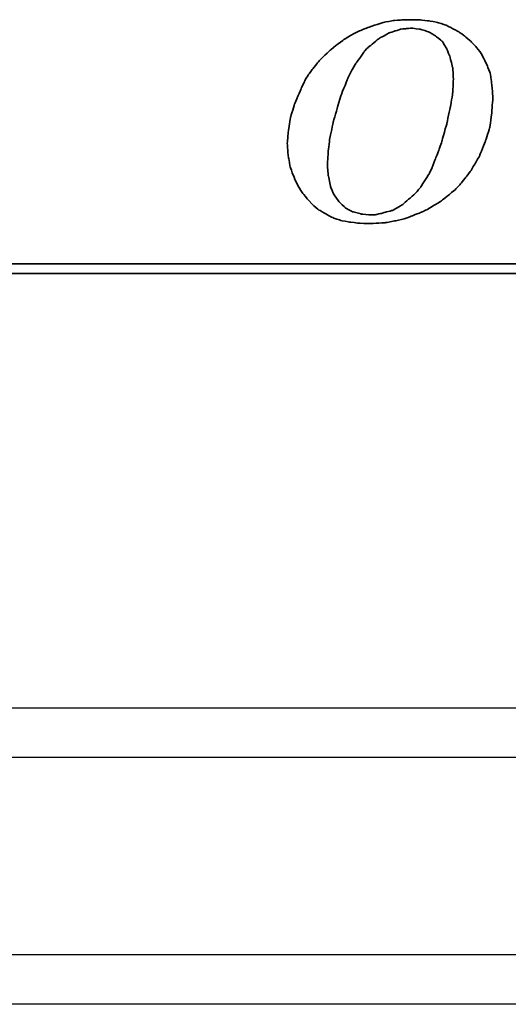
# Model space of a CAD drawing. Header units: millimetres. Extents: x 452 to 870, y -237 to -81.
# Tile 33 of 50: x 764 to 779, y -210 to -180. Entities that reach past the tile are written whole.
import ezdxf

# ---------------------------------------------------------------- set-up
doc = ezdxf.new("R2010")
doc.units = ezdxf.units.MM
for name, color, linetype in [('2', 7, 'CONTINUOUS'), ('DIM', 4, 'CONTINUOUS'), ('layer 1', 7, 'CONTINUOUS'), ('OUT', 3, 'CONTINUOUS')]:
    doc.layers.add(name, color=color, linetype=linetype)

# ---------------------------------------------------------------- blocks, each defined once
blk = doc.blocks.new('TBI MOTION logo(完整正式版)')
at = {"layer": 'layer 1', "color": 22, "lineweight": 35}
for points, knots in [([(-11.34375, -6.98375), (-11.34375, -6.98375), (-10.91375, -7.43875), (-10.91375, -7.43875), (-10.91375, -7.43875), (-10.91375, -7.43875), (-10.38625, -7.87125), (-10.38625, -7.87125), (-10.38625, -7.87125), (-10.38625, -7.87125), (-9.81125, -8.20375), (-9.81125, -8.20375), (-9.81125, -8.20375), (-9.81125, -8.20375), (-9.21125, -8.51875), (-9.21125, -8.51875), (-9.21125, -8.51875), (-9.21125, -8.51875), (-8.51625, -8.75875), (-8.51625, -8.75875), (-8.51625, -8.75875), (-8.51625, -8.75875), (-7.77125, -8.90375), (-7.77125, -8.90375), (-7.77125, -8.90375), (-7.77125, -8.90375), (-6.97875, -8.99875), (-6.97875, -8.99875), (-6.97875, -8.99875), (-6.97875, -8.99875), (-6.14125, -9.02375), (-6.14125, -9.02375), (-6.14125, -9.02375), (-6.14125, -9.02375), (-5.37125, -8.99875), (-5.37125, -8.99875), (-5.37125, -8.99875), (-5.37125, -8.99875), (-4.65375, -8.94875), (-4.65375, -8.94875), (-4.65375, -8.94875), (-4.65375, -8.94875), (-3.93375, -8.80625), (-3.93375, -8.80625), (-3.93375, -8.80625), (-3.93375, -8.80625), (-3.21375, -8.66375), (-3.21375, -8.66375), (-3.21375, -8.66375), (-3.21375, -8.66375), (-2.49375, -8.39875), (-2.49375, -8.39875), (-2.49375, -8.39875), (-2.49375, -8.39875), (-1.79875, -8.13375), (-1.79875, -8.13375), (-1.79875, -8.13375), (-1.79875, -8.13375), (-1.17375, -7.84375), (-1.17375, -7.84375), (-1.17375, -7.84375), (-1.17375, -7.84375), (-0.52375, -7.46375), (-0.52375, -7.46375), (-0.52375, -7.46375), (-0.52375, -7.46375), (0.10124, -7.07875), (0.10124, -7.07875), (0.10124, -7.07875), (0.10124, -7.07875), (0.67625, -6.62375), (0.67625, -6.62375), (0.67625, -6.62375), (0.67625, -6.62375), (1.24874, -6.14375), (1.24874, -6.14375), (1.24874, -6.14375), (1.24874, -6.14375), (1.72874, -5.64125), (1.72874, -5.64125), (1.72874, -5.64125), (1.72874, -5.64125), (2.18624, -5.06375), (2.18624, -5.06375), (2.18624, -5.06375), (2.18624, -5.06375), (2.61625, -4.48874), (2.61625, -4.48874), (2.61625, -4.48874), (2.61625, -4.48874), (3.00125, -3.83874), (3.00125, -3.83874), (3.00125, -3.83874), (3.00125, -3.83874), (3.36124, -3.21374), (3.36124, -3.21374), (3.36124, -3.21374), (3.36124, -3.21374), (3.84374, -1.99125), (3.84374, -1.99125), (3.84374, -1.99125), (3.84374, -1.99125), (4.22625, -0.81875), (4.22625, -0.81875), (4.22625, -0.81875), (4.22625, -0.81875), (4.39125, 0.45624), (4.39125, 0.45624), (4.39125, 0.45624), (4.39125, 0.45624), (4.48874, 1.70124), (4.48874, 1.70124), (4.48874, 1.70124), (4.48874, 1.70124), (4.43874, 2.44625), (4.43874, 2.44625), (4.43874, 2.44625), (4.43874, 2.44625), (4.36874, 3.14125), (4.36874, 3.14125), (4.36874, 3.14125), (4.36874, 3.14125), (4.25125, 3.81125), (4.25125, 3.81125), (4.25125, 3.81125), (4.25125, 3.81125), (4.03124, 4.41125), (4.03124, 4.41125), (4.03124, 4.41125), (4.03124, 4.41125), (3.74374, 5.01125), (3.74374, 5.01125), (3.74374, 5.01125), (3.74374, 5.01125), (3.43124, 5.58875), (3.43124, 5.58875), (3.43124, 5.58875), (3.43124, 5.58875), (3.02625, 6.09125), (3.02625, 6.09125), (3.02625, 6.09125), (3.02625, 6.09125), (2.59374, 6.54875), (2.59374, 6.54875), (2.59374, 6.54875), (2.59374, 6.54875), (2.09124, 6.98125), (2.09124, 6.98125), (2.09124, 6.98125), (2.09124, 6.98125), (1.56124, 7.36625), (1.56124, 7.36625), (1.56124, 7.36625), (1.56124, 7.36625), (0.98624, 7.67625), (0.98624, 7.67625), (0.98624, 7.67625), (0.98624, 7.67625), (0.38624, 7.96375), (0.38624, 7.96375), (0.38624, 7.96375), (0.38624, 7.96375), (-0.25875, 8.15625), (-0.25875, 8.15625), (-0.25875, 8.15625), (-0.25875, 8.15625), (-0.98125, 8.30125), (-0.98125, 8.30125), (-0.98125, 8.30125), (-0.98125, 8.30125), (-1.70124, 8.37125), (-1.70124, 8.37125), (-1.70124, 8.37125), (-1.70124, 8.37125), (-2.49375, 8.39624), (-2.49375, 8.39624), (-2.49375, 8.39624), (-2.49375, 8.39624), (-3.28625, 8.37125), (-3.28625, 8.37125), (-3.28625, 8.37125), (-3.28625, 8.37125), (-4.05125, 8.32125), (-4.05125, 8.32125), (-4.05125, 8.32125), (-4.05125, 8.32125), (-4.77375, 8.18125), (-4.77375, 8.18125), (-4.77375, 8.18125), (-4.77375, 8.18125), (-5.51625, 7.96375), (-5.51625, 7.96375), (-5.51625, 7.96375), (-5.51625, 7.96375), (-6.21125, 7.72625), (-6.21125, 7.72625), (-6.21125, 7.72625), (-6.21125, 7.72625), (-6.92875, 7.43625), (-6.92875, 7.43625), (-6.92875, 7.43625), (-6.92875, 7.43625), (-7.57875, 7.10125), (-7.57875, 7.10125), (-7.57875, 7.10125), (-7.57875, 7.10125), (-8.24875, 6.69125), (-8.24875, 6.69125), (-8.24875, 6.69125), (-8.24875, 6.69125), (-8.84875, 6.26125), (-8.84875, 6.26125), (-8.84875, 6.26125), (-8.84875, 6.26125), (-9.42625, 5.78125), (-9.42625, 5.78125), (-9.42625, 5.78125), (-9.42625, 5.78125), (-9.95375, 5.30125), (-9.95375, 5.30125), (-9.95375, 5.30125), (-9.95375, 5.30125), (-10.43375, 4.79624), (-10.43375, 4.79624), (-10.43375, 4.79624), (-10.43375, 4.79624), (-10.88875, 4.22125), (-10.88875, 4.22125), (-10.88875, 4.22125), (-10.88875, 4.22125), (-11.29875, 3.69375), (-11.29875, 3.69375), (-11.29875, 3.69375), (-11.29875, 3.69375), (-11.63375, 3.09125), (-11.63375, 3.09125), (-11.63375, 3.09125), (-11.63375, 3.09125), (-11.91875, 2.49625), (-11.91875, 2.49625), (-11.91875, 2.49625), (-11.91875, 2.49625), (-12.44875, 1.24625), (-12.44875, 1.24625), (-12.44875, 1.24625), (-12.44875, 1.24625), (-12.80875, 0.06874), (-12.80875, 0.06874), (-12.80875, 0.06874), (-12.80875, 0.06874), (-12.99875, -1.07875), (-12.99875, -1.07875), (-12.99875, -1.07875), (-12.99875, -1.07875), (-13.09375, -2.18375), (-13.09375, -2.18375), (-13.09375, -2.18375), (-13.09375, -2.18375), (-13.04875, -2.85375), (-13.04875, -2.85375), (-13.04875, -2.85375), (-13.04875, -2.85375), (-12.97375, -3.50375), (-12.97375, -3.50375), (-12.97375, -3.50375), (-12.97375, -3.50375), (-12.95375, -3.50375), (-12.95375, -3.50375), (-12.95375, -3.50375), (-12.95375, -3.50375), (-12.85375, -4.17375), (-12.85375, -4.17375), (-12.85375, -4.17375), (-12.85375, -4.17375), (-12.63875, -4.77624), (-12.63875, -4.77624), (-12.63875, -4.77624), (-12.63875, -4.77624), (-12.39875, -5.35125), (-12.39875, -5.35125), (-12.39875, -5.35125), (-12.39875, -5.35125), (-12.11375, -5.92875), (-12.11375, -5.92875), (-12.11375, -5.92875), (-12.11375, -5.92875), (-11.75375, -6.45375), (-11.75375, -6.45375), (-11.75375, -6.45375), (-11.75375, -6.45375), (-11.34375, -6.98375), (-11.34375, -6.98375)], [0, 0, 0, 0, 0.01369863, 0.01369863, 0.01369863, 0.01369864, 0.02739726, 0.02739726, 0.02739726, 0.02739727, 0.04109589, 0.04109589, 0.04109589, 0.0410959, 0.05479452, 0.05479452, 0.05479452, 0.05479453, 0.06849315, 0.06849315, 0.06849315, 0.06849316, 0.08219178, 0.08219178, 0.08219178, 0.08219179, 0.09589041, 0.09589041, 0.09589041, 0.09589042, 0.10958904, 0.10958904, 0.10958904, 0.10958905, 0.12328767, 0.12328767, 0.12328767, 0.12328768, 0.1369863, 0.1369863, 0.1369863, 0.13698631, 0.15068493, 0.15068493, 0.15068493, 0.15068494, 0.16438356, 0.16438356, 0.16438356, 0.16438357, 0.17808219, 0.17808219, 0.17808219, 0.1780822, 0.19178082, 0.19178082, 0.19178082, 0.19178083, 0.20547945, 0.20547945, 0.20547945, 0.20547946, 0.21917808, 0.21917808, 0.21917808, 0.21917809, 0.23287671, 0.23287671, 0.23287671, 0.23287672, 0.24657534, 0.24657534, 0.24657534, 0.24657535, 0.26027397, 0.26027397, 0.26027397, 0.26027398, 0.2739726, 0.2739726, 0.2739726, 0.27397261, 0.28767123, 0.28767123, 0.28767123, 0.28767124, 0.30136986, 0.30136986, 0.30136986, 0.30136987, 0.31506849, 0.31506849, 0.31506849, 0.3150685, 0.32876712, 0.32876712, 0.32876712, 0.32876713, 0.34246575, 0.34246575, 0.34246575, 0.34246576, 0.35616438, 0.35616438, 0.35616438, 0.35616439, 0.36986301, 0.36986301, 0.36986301, 0.36986302, 0.38356164, 0.38356164, 0.38356164, 0.38356165, 0.39726027, 0.39726027, 0.39726027, 0.39726028, 0.4109589, 0.4109589, 0.4109589, 0.41095891, 0.42465753, 0.42465753, 0.42465753, 0.42465754, 0.43835616, 0.43835616, 0.43835616, 0.43835617, 0.45205479, 0.45205479, 0.45205479, 0.4520548, 0.46575342, 0.46575342, 0.46575342, 0.46575343, 0.47945205, 0.47945205, 0.47945205, 0.47945206, 0.49315068, 0.49315068, 0.49315068, 0.49315069, 0.50684932, 0.50684932, 0.50684932, 0.50684933, 0.52054795, 0.52054795, 0.52054795, 0.52054796, 0.53424658, 0.53424658, 0.53424658, 0.53424659, 0.54794521, 0.54794521, 0.54794521, 0.54794522, 0.56164384, 0.56164384, 0.56164384, 0.56164385, 0.57534247, 0.57534247, 0.57534247, 0.57534248, 0.5890411, 0.5890411, 0.5890411, 0.58904111, 0.60273973, 0.60273973, 0.60273973, 0.60273974, 0.61643836, 0.61643836, 0.61643836, 0.61643837, 0.63013699, 0.63013699, 0.63013699, 0.630137, 0.64383562, 0.64383562, 0.64383562, 0.64383563, 0.65753425, 0.65753425, 0.65753425, 0.65753426, 0.67123288, 0.67123288, 0.67123288, 0.67123289, 0.68493151, 0.68493151, 0.68493151, 0.68493152, 0.69863014, 0.69863014, 0.69863014, 0.69863015, 0.71232877, 0.71232877, 0.71232877, 0.71232878, 0.7260274, 0.7260274, 0.7260274, 0.72602741, 0.73972603, 0.73972603, 0.73972603, 0.73972604, 0.75342466, 0.75342466, 0.75342466, 0.75342467, 0.76712329, 0.76712329, 0.76712329, 0.7671233, 0.78082192, 0.78082192, 0.78082192, 0.78082193, 0.79452055, 0.79452055, 0.79452055, 0.79452056, 0.80821918, 0.80821918, 0.80821918, 0.80821919, 0.82191781, 0.82191781, 0.82191781, 0.82191782, 0.83561644, 0.83561644, 0.83561644, 0.83561645, 0.84931507, 0.84931507, 0.84931507, 0.84931508, 0.8630137, 0.8630137, 0.8630137, 0.86301371, 0.87671233, 0.87671233, 0.87671233, 0.87671234, 0.89041096, 0.89041096, 0.89041096, 0.89041097, 0.90410959, 0.90410959, 0.90410959, 0.9041096, 0.91780822, 0.91780822, 0.91780822, 0.91780823, 0.93150685, 0.93150685, 0.93150685, 0.93150686, 0.94520548, 0.94520548, 0.94520548, 0.94520549, 0.95890411, 0.95890411, 0.95890411, 0.95890412, 0.97260274, 0.97260274, 0.97260274, 0.97260275, 0.98630137, 0.98630137, 0.98630137, 0.98630138, 1, 1, 1, 1]), ([(-8.77875, 1.03124), (-8.77875, 1.03124), (-8.51625, 1.89625), (-8.51625, 1.89625), (-8.51625, 1.89625), (-8.51625, 1.89625), (-8.20375, 2.66375), (-8.20375, 2.66375), (-8.20375, 2.66375), (-8.20375, 2.66375), (-7.91625, 3.38125), (-7.91625, 3.38125), (-7.91625, 3.38125), (-7.91625, 3.38125), (-7.91625, 3.40624), (-7.91625, 3.40624), (-7.91625, 3.40624), (-7.91625, 3.40624), (-7.57875, 4.07624), (-7.57875, 4.07624), (-7.57875, 4.07624), (-7.57875, 4.07624), (-7.24375, 4.65125), (-7.24375, 4.65125), (-7.24375, 4.65125), (-7.24375, 4.65125), (-7.21875, 4.65125), (-7.21875, 4.65125), (-7.21875, 4.65125), (-7.21875, 4.65125), (-7.21875, 4.67624), (-7.21875, 4.67624), (-7.21875, 4.67624), (-7.21875, 4.67624), (-6.83625, 5.20375), (-6.83625, 5.20375), (-6.83625, 5.20375), (-6.83625, 5.20375), (-6.49875, 5.68625), (-6.49875, 5.68625), (-6.49875, 5.68625), (-6.49875, 5.68625), (-6.49875, 5.70625), (-6.49875, 5.70625), (-6.49875, 5.70625), (-6.49875, 5.70625), (-6.11625, 6.09125), (-6.11625, 6.09125), (-6.11625, 6.09125), (-6.11625, 6.09125), (-6.09125, 6.09125), (-6.09125, 6.09125), (-6.09125, 6.09125), (-6.09125, 6.09125), (-5.27375, 6.76625), (-5.27375, 6.76625), (-5.27375, 6.76625), (-5.27375, 6.76625), (-5.24875, 6.76625), (-5.24875, 6.76625), (-5.24875, 6.76625), (-5.24875, 6.76625), (-5.24875, 6.78625), (-5.24875, 6.78625), (-5.24875, 6.78625), (-5.24875, 6.78625), (-4.38875, 7.26624), (-4.38875, 7.26624), (-4.38875, 7.26624), (-4.38875, 7.26624), (-4.36125, 7.26624), (-4.36125, 7.26624), (-4.36125, 7.26624), (-4.36125, 7.26624), (-3.93375, 7.41125), (-3.93375, 7.41125), (-3.93375, 7.41125), (-3.93375, 7.41125), (-3.47375, 7.55625), (-3.47375, 7.55625), (-3.47375, 7.55625), (-3.47375, 7.55625), (-3.45375, 7.55625), (-3.45375, 7.55625), (-3.45375, 7.55625), (-3.45375, 7.55625), (-3.42875, 7.58124), (-3.42875, 7.58124), (-3.42875, 7.58124), (-3.42875, 7.58124), (-2.97375, 7.62625), (-2.97375, 7.62625), (-2.97375, 7.62625), (-2.97375, 7.62625), (-2.49375, 7.67625), (-2.49375, 7.67625), (-2.49375, 7.67625), (-2.49375, 7.67625), (-2.46875, 7.67625), (-2.46875, 7.67625), (-2.46875, 7.67625), (-2.46875, 7.67625), (-1.70124, 7.58124), (-1.70124, 7.58124), (-1.70124, 7.58124), (-1.70124, 7.58124), (-1.67875, 7.55625), (-1.67875, 7.55625), (-1.67875, 7.55625), (-1.67875, 7.55625), (-1.65375, 7.55625), (-1.65375, 7.55625), (-1.65375, 7.55625), (-1.65375, 7.55625), (-1.03125, 7.36625), (-1.03125, 7.36625), (-1.03125, 7.36625), (-1.03125, 7.36625), (-1.00625, 7.36625), (-1.00625, 7.36625), (-1.00625, 7.36625), (-1.00625, 7.36625), (-0.43124, 7.02624), (-0.43124, 7.02624), (-0.43124, 7.02624), (-0.43124, 7.02624), (-0.40625, 7.00624), (-0.40625, 7.00624), (-0.40625, 7.00624), (-0.40625, 7.00624), (0.12124, 6.57124), (0.12124, 6.57124), (0.12124, 6.57124), (0.12124, 6.57124), (0.14624, 6.54875), (0.14624, 6.54875), (0.14624, 6.54875), (0.14624, 6.54875), (0.17124, 6.52375), (0.17124, 6.52375), (0.17124, 6.52375), (0.17124, 6.52375), (0.55625, 5.89875), (0.55625, 5.89875), (0.55625, 5.89875), (0.55625, 5.89875), (0.55625, 5.87625), (0.55625, 5.87625), (0.55625, 5.87625), (0.55625, 5.87625), (0.84124, 5.15625), (0.84124, 5.15625), (0.84124, 5.15625), (0.84124, 5.15625), (0.84124, 5.13125), (0.84124, 5.13125), (0.84124, 5.13125), (0.84124, 5.13125), (1.03624, 4.31875), (1.03624, 4.31875), (1.03624, 4.31875), (1.03624, 4.31875), (1.05624, 4.31875), (1.05624, 4.31875), (1.05624, 4.31875), (1.05624, 4.31875), (1.05624, 4.29125), (1.05624, 4.29125), (1.05624, 4.29125), (1.05624, 4.29125), (1.10625, 3.33125), (1.10625, 3.33125), (1.10625, 3.33125), (1.10625, 3.33125), (1.10625, 3.30875), (1.10625, 3.30875), (1.10625, 3.30875), (1.10625, 3.30875), (1.05624, 2.20624), (1.05624, 2.20624), (1.05624, 2.20624), (1.05624, 2.20624), (1.05624, 2.18124), (1.05624, 2.18124), (1.05624, 2.18124), (1.05624, 2.18124), (0.86624, 0.93624), (0.86624, 0.93624), (0.86624, 0.93624), (0.86624, 0.93624), (0.84124, 0.93624), (0.84124, 0.93624), (0.84124, 0.93624), (0.84124, 0.93624), (0.55625, -0.45874), (0.55625, -0.45874), (0.55625, -0.45874), (0.55625, -0.45874), (0.12124, -1.99125), (0.12124, -1.99125), (0.12124, -1.99125), (0.12124, -1.99125), (0.12124, -2.01874), (0.12124, -2.01874), (0.12124, -2.01874), (0.12124, -2.01874), (-0.13874, -2.78375), (-0.13874, -2.78375), (-0.13874, -2.78375), (-0.13874, -2.78375), (-0.43124, -3.50375), (-0.43124, -3.50375), (-0.43124, -3.50375), (-0.43124, -3.50375), (-0.69375, -4.19875), (-0.69375, -4.19875), (-0.69375, -4.19875), (-0.69375, -4.19875), (-0.69375, -4.22375), (-0.69375, -4.22375), (-0.69375, -4.22375), (-0.69375, -4.22375), (-0.98125, -4.82374), (-0.98125, -4.82374), (-0.98125, -4.82374), (-0.98125, -4.82374), (-1.00625, -4.82374), (-1.00625, -4.82374), (-1.00625, -4.82374), (-1.00625, -4.82374), (-1.33875, -5.35125), (-1.33875, -5.35125), (-1.33875, -5.35125), (-1.33875, -5.35125), (-1.67875, -5.87875), (-1.67875, -5.87875), (-1.67875, -5.87875), (-1.67875, -5.87875), (-1.67875, -5.90375), (-1.67875, -5.90375), (-1.67875, -5.90375), (-1.67875, -5.90375), (-2.05875, -6.35875), (-2.05875, -6.35875), (-2.05875, -6.35875), (-2.05875, -6.35875), (-2.08375, -6.38375), (-2.08375, -6.38375), (-2.08375, -6.38375), (-2.08375, -6.38375), (-2.46875, -6.74375), (-2.46875, -6.74375), (-2.46875, -6.74375), (-2.46875, -6.74375), (-3.25875, -7.41625), (-3.25875, -7.41625), (-3.25875, -7.41625), (-3.25875, -7.41625), (-3.28625, -7.43875), (-3.28625, -7.43875), (-3.28625, -7.43875), (-3.28625, -7.43875), (-4.12375, -7.91875), (-4.12375, -7.91875), (-4.12375, -7.91875), (-4.12375, -7.91875), (-4.14875, -7.91875), (-4.14875, -7.91875), (-4.14875, -7.91875), (-4.14875, -7.91875), (-4.17125, -7.91875), (-4.17125, -7.91875), (-4.17125, -7.91875), (-4.17125, -7.91875), (-5.03375, -8.15875), (-5.03375, -8.15875), (-5.03375, -8.15875), (-5.03375, -8.15875), (-5.51625, -8.25625), (-5.51625, -8.25625), (-5.51625, -8.25625), (-5.51625, -8.25625), (-5.54125, -8.27875), (-5.54125, -8.27875), (-5.54125, -8.27875), (-5.54125, -8.27875), (-5.56375, -8.27875), (-5.56375, -8.27875), (-5.56375, -8.27875), (-5.56375, -8.27875), (-5.99625, -8.27875), (-5.99625, -8.27875), (-5.99625, -8.27875), (-5.99625, -8.27875), (-6.76375, -8.23125), (-6.76375, -8.23125), (-6.76375, -8.23125), (-6.76375, -8.23125), (-6.78875, -8.23125), (-6.78875, -8.23125), (-6.78875, -8.23125), (-6.78875, -8.23125), (-6.78875, -8.20375), (-6.78875, -8.20375), (-6.78875, -8.20375), (-6.78875, -8.20375), (-7.45875, -8.01375), (-7.45875, -8.01375), (-7.45875, -8.01375), (-7.45875, -8.01375), (-7.48375, -8.01375), (-7.48375, -8.01375), (-7.48375, -8.01375), (-7.48375, -8.01375), (-7.50875, -8.01375), (-7.50875, -8.01375), (-7.50875, -8.01375), (-7.50875, -8.01375), (-8.13125, -7.67875), (-8.13125, -7.67875), (-8.13125, -7.67875), (-8.13125, -7.67875), (-8.15625, -7.65375), (-8.15625, -7.65375), (-8.15625, -7.65375), (-8.15625, -7.65375), (-8.65875, -7.17375), (-8.65875, -7.17375), (-8.65875, -7.17375), (-8.65875, -7.17375), (-8.68375, -7.14875), (-8.68375, -7.14875), (-8.68375, -7.14875), (-8.68375, -7.14875), (-9.08875, -6.57375), (-9.08875, -6.57375), (-9.08875, -6.57375), (-9.08875, -6.57375), (-9.11375, -6.54875), (-9.11375, -6.54875), (-9.11375, -6.54875), (-9.11375, -6.54875), (-9.11375, -6.52875), (-9.11375, -6.52875), (-9.11375, -6.52875), (-9.11375, -6.52875), (-9.40375, -5.85375), (-9.40375, -5.85375), (-9.40375, -5.85375), (-9.40375, -5.85375), (-9.40375, -5.82875), (-9.40375, -5.82875), (-9.40375, -5.82875), (-9.40375, -5.82875), (-9.56875, -4.96875), (-9.56875, -4.96875), (-9.56875, -4.96875), (-9.56875, -4.96875), (-9.59375, -4.94375), (-9.59375, -4.94375), (-9.59375, -4.94375), (-9.59375, -4.94375), (-9.66375, -4.03375), (-9.66375, -4.03375), (-9.66375, -4.03375), (-9.66375, -4.03375), (-9.66375, -4.00875), (-9.66375, -4.00875), (-9.66375, -4.00875), (-9.66375, -4.00875), (-9.59375, -2.85375), (-9.59375, -2.85375), (-9.59375, -2.85375), (-9.59375, -2.85375), (-9.45125, -1.65875), (-9.45125, -1.65875), (-9.45125, -1.65875), (-9.45125, -1.65875), (-9.42625, -1.63375), (-9.42625, -1.63375), (-9.42625, -1.63375), (-9.42625, -1.63375), (-9.16125, -0.33875), (-9.16125, -0.33875), (-9.16125, -0.33875), (-9.16125, -0.33875), (-8.77875, 1.00624), (-8.77875, 1.00624), (-8.77875, 1.00624), (-8.77875, 1.00624), (-8.77875, 1.03124), (-8.77875, 1.03124)], [0, 0, 0, 0, 0.01020408, 0.01020408, 0.01020408, 0.01020409, 0.02040816, 0.02040816, 0.02040816, 0.02040817, 0.03061224, 0.03061224, 0.03061224, 0.03061225, 0.04081633, 0.04081633, 0.04081633, 0.04081634, 0.05102041, 0.05102041, 0.05102041, 0.05102042, 0.06122449, 0.06122449, 0.06122449, 0.0612245, 0.07142857, 0.07142857, 0.07142857, 0.07142858, 0.08163265, 0.08163265, 0.08163265, 0.08163266, 0.09183673, 0.09183673, 0.09183673, 0.09183674, 0.10204082, 0.10204082, 0.10204082, 0.10204083, 0.1122449, 0.1122449, 0.1122449, 0.11224491, 0.12244898, 0.12244898, 0.12244898, 0.12244899, 0.13265306, 0.13265306, 0.13265306, 0.13265307, 0.14285714, 0.14285714, 0.14285714, 0.14285715, 0.15306122, 0.15306122, 0.15306122, 0.15306123, 0.16326531, 0.16326531, 0.16326531, 0.16326532, 0.17346939, 0.17346939, 0.17346939, 0.1734694, 0.18367347, 0.18367347, 0.18367347, 0.18367348, 0.19387755, 0.19387755, 0.19387755, 0.19387756, 0.20408163, 0.20408163, 0.20408163, 0.20408164, 0.21428571, 0.21428571, 0.21428571, 0.21428572, 0.2244898, 0.2244898, 0.2244898, 0.22448981, 0.23469388, 0.23469388, 0.23469388, 0.23469389, 0.24489796, 0.24489796, 0.24489796, 0.24489797, 0.25510204, 0.25510204, 0.25510204, 0.25510205, 0.26530612, 0.26530612, 0.26530612, 0.26530613, 0.2755102, 0.2755102, 0.2755102, 0.27551021, 0.28571429, 0.28571429, 0.28571429, 0.2857143, 0.29591837, 0.29591837, 0.29591837, 0.29591838, 0.30612245, 0.30612245, 0.30612245, 0.30612246, 0.31632653, 0.31632653, 0.31632653, 0.31632654, 0.32653061, 0.32653061, 0.32653061, 0.32653062, 0.33673469, 0.33673469, 0.33673469, 0.3367347, 0.34693878, 0.34693878, 0.34693878, 0.34693879, 0.35714286, 0.35714286, 0.35714286, 0.35714287, 0.36734694, 0.36734694, 0.36734694, 0.36734695, 0.37755102, 0.37755102, 0.37755102, 0.37755103, 0.3877551, 0.3877551, 0.3877551, 0.38775511, 0.39795918, 0.39795918, 0.39795918, 0.39795919, 0.40816327, 0.40816327, 0.40816327, 0.40816328, 0.41836735, 0.41836735, 0.41836735, 0.41836736, 0.42857143, 0.42857143, 0.42857143, 0.42857144, 0.43877551, 0.43877551, 0.43877551, 0.43877552, 0.44897959, 0.44897959, 0.44897959, 0.4489796, 0.45918367, 0.45918367, 0.45918367, 0.45918368, 0.46938776, 0.46938776, 0.46938776, 0.46938777, 0.47959184, 0.47959184, 0.47959184, 0.47959185, 0.48979592, 0.48979592, 0.48979592, 0.48979593, 0.5, 0.5, 0.5, 0.50000001, 0.51020408, 0.51020408, 0.51020408, 0.51020409, 0.52040816, 0.52040816, 0.52040816, 0.52040817, 0.53061224, 0.53061224, 0.53061224, 0.53061225, 0.54081633, 0.54081633, 0.54081633, 0.54081634, 0.55102041, 0.55102041, 0.55102041, 0.55102042, 0.56122449, 0.56122449, 0.56122449, 0.5612245, 0.57142857, 0.57142857, 0.57142857, 0.57142858, 0.58163265, 0.58163265, 0.58163265, 0.58163266, 0.59183673, 0.59183673, 0.59183673, 0.59183674, 0.60204082, 0.60204082, 0.60204082, 0.60204083, 0.6122449, 0.6122449, 0.6122449, 0.61224491, 0.62244898, 0.62244898, 0.62244898, 0.62244899, 0.63265306, 0.63265306, 0.63265306, 0.63265307, 0.64285714, 0.64285714, 0.64285714, 0.64285715, 0.65306122, 0.65306122, 0.65306122, 0.65306123, 0.66326531, 0.66326531, 0.66326531, 0.66326532, 0.67346939, 0.67346939, 0.67346939, 0.6734694, 0.68367347, 0.68367347, 0.68367347, 0.68367348, 0.69387755, 0.69387755, 0.69387755, 0.69387756, 0.70408163, 0.70408163, 0.70408163, 0.70408164, 0.71428571, 0.71428571, 0.71428571, 0.71428572, 0.7244898, 0.7244898, 0.7244898, 0.72448981, 0.73469388, 0.73469388, 0.73469388, 0.73469389, 0.74489796, 0.74489796, 0.74489796, 0.74489797, 0.75510204, 0.75510204, 0.75510204, 0.75510205, 0.76530612, 0.76530612, 0.76530612, 0.76530613, 0.7755102, 0.7755102, 0.7755102, 0.77551021, 0.78571429, 0.78571429, 0.78571429, 0.7857143, 0.79591837, 0.79591837, 0.79591837, 0.79591838, 0.80612245, 0.80612245, 0.80612245, 0.80612246, 0.81632653, 0.81632653, 0.81632653, 0.81632654, 0.82653061, 0.82653061, 0.82653061, 0.82653062, 0.83673469, 0.83673469, 0.83673469, 0.8367347, 0.84693878, 0.84693878, 0.84693878, 0.84693879, 0.85714286, 0.85714286, 0.85714286, 0.85714287, 0.86734694, 0.86734694, 0.86734694, 0.86734695, 0.87755102, 0.87755102, 0.87755102, 0.87755103, 0.8877551, 0.8877551, 0.8877551, 0.88775511, 0.89795918, 0.89795918, 0.89795918, 0.89795919, 0.90816327, 0.90816327, 0.90816327, 0.90816328, 0.91836735, 0.91836735, 0.91836735, 0.91836736, 0.92857143, 0.92857143, 0.92857143, 0.92857144, 0.93877551, 0.93877551, 0.93877551, 0.93877552, 0.94897959, 0.94897959, 0.94897959, 0.9489796, 0.95918367, 0.95918367, 0.95918367, 0.95918368, 0.96938776, 0.96938776, 0.96938776, 0.96938777, 0.97959184, 0.97959184, 0.97959184, 0.97959185, 0.98979592, 0.98979592, 0.98979592, 0.98979593, 1, 1, 1, 1]), ([(75.90875, -9.47875), (75.90875, -9.47875), (75.90875, -12.28625), (75.90875, -12.28625), (75.90875, -12.28625), (75.90875, -12.28625), (75.90875, -12.47875), (75.90875, -12.47875), (75.90875, -12.47875), (75.90875, -12.47875), (75.71625, -12.47875), (75.71625, -12.47875), (75.71625, -12.47875), (75.71625, -12.47875), (-88.32875, -12.47875), (-88.32875, -12.47875), (-88.32875, -12.47875), (-88.32875, -12.47875), (-88.32875, -13.29375), (-88.32875, -13.29375), (-88.32875, -13.29375), (-88.32875, -13.29375), (82.89125, -13.29375), (82.89125, -13.29375), (82.89125, -13.29375), (82.89125, -13.29375), (75.90875, -9.47875), (75.90875, -9.47875)], [0, 0, 0, 0, 0.14285714, 0.14285714, 0.14285714, 0.14285715, 0.28571429, 0.28571429, 0.28571429, 0.2857143, 0.42857143, 0.42857143, 0.42857143, 0.42857144, 0.57142857, 0.57142857, 0.57142857, 0.57142858, 0.71428571, 0.71428571, 0.71428571, 0.71428572, 0.85714286, 0.85714286, 0.85714286, 0.85714287, 1, 1, 1, 1])]:
    blk.add_open_spline(points, degree=3, knots=knots, dxfattribs=at)

msp = doc.modelspace()

# ---------------------------------------------------------------- linework, layer by layer
at = {"layer": '2', "color": 0, "linetype": 'Continuous'}
msp.add_line((854.721, -210.013), (609.721, -210.013), dxfattribs=at)
msp.add_open_spline([(854.721, -208.513), (660.835, -208.513)], degree=1, dxfattribs=at)
at = {"layer": 'OUT', "color": 0}
for p, q in [((822.721, -201.013), (699.721, -201.013)), ((822.721, -202.513), (699.721, -202.513))]:
    msp.add_line(p, q, dxfattribs=at)

# ---------------------------------------------------------------- block references
at = {"layer": 'DIM', "color": 7, "xscale": 0.3557468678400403, "yscale": 0.3557468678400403, "zscale": 0.3557468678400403}
msp.add_blockref('TBI MOTION logo(完整正式版)', (776.599, -183.063), dxfattribs=at)

doc.saveas('drawing.dxf')
